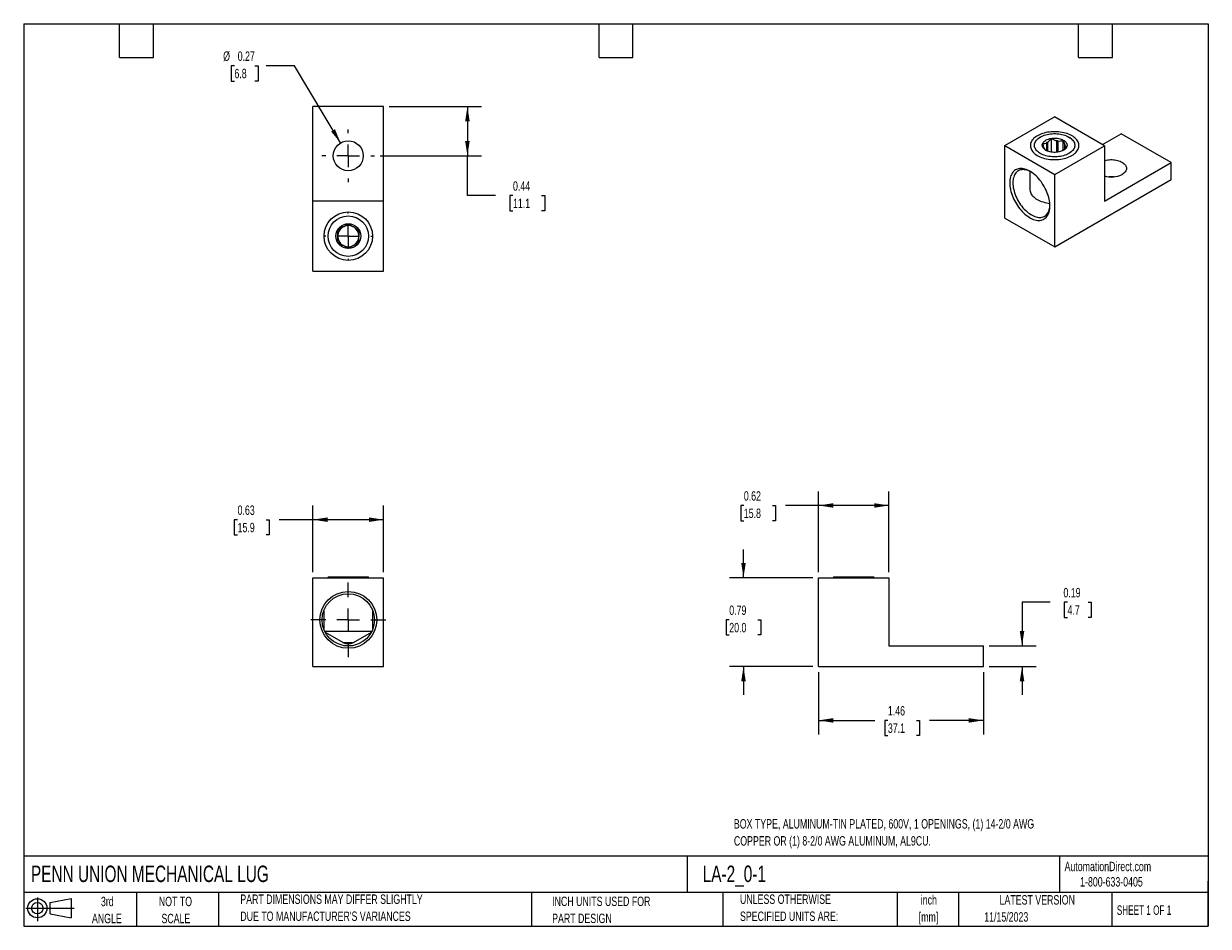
# Model space of a CAD drawing. Header units: inches. Extents: x 0.2 to 10.8, y 0.2 to 8.2.
import ezdxf

# ---------------------------------------------------------------- set-up
doc = ezdxf.new("R2010")
doc.units = ezdxf.units.IN
doc.header["$MEASUREMENT"] = 0
doc.linetypes.add('CENTERX2', pattern=[0.8, 0.5, -0.1, 0.1, -0.1])
doc.layers.add('CENTER', color=40, linetype='CENTERX2')
doc.layers.add('SLD-DEFPOINTS', color=7, linetype='Continuous')
doc.layers.add('DIMENSIONS', color=140, linetype='Continuous', lineweight=25)
doc.layers.add('TEXT', color=140, linetype='Continuous', lineweight=25)
doc.styles.add('SLDTEXTSTYLE0', font='TXT', dxfattribs={"width": 0.7})
doc.styles.add('SLDTEXTSTYLE1', font='TXT', dxfattribs={"width": 0.65})
doc.dimstyles.new('SLDDIMSTYLE0', dxfattribs={"dimtxt": 0.084961, "dimasz": 0.13, "dimexe": 0, "dimexo": 0.0625, "dimgap": 0.02124, "dimtad": 0, "dimtih": 1, "dimtoh": 1, "dimrnd": 1e-09, "dimdsep": 46, "dimtxsty": 'SLDTEXTSTYLE0', "dimsah": 1, "dimcen": 0.09, "dimadec": 0, "dimazin": 2, "dimtfac": 1, "dimtofl": 0, "dimtmove": 0, "dimatfit": 3, "dimfxl": 0, "dimfrac": 2, "dimtolj": 1, "dimtzin": 12, "dimarcsym": 0})
doc.dimstyles.new('SLDDIMSTYLE1', dxfattribs={"dimtxt": 0.084961, "dimasz": 0.13, "dimexe": 0, "dimexo": 0.0625, "dimgap": 0.02124, "dimtad": 0, "dimtih": 1, "dimtoh": 1, "dimrnd": 1e-09, "dimdsep": 46, "dimtxsty": 'SLDTEXTSTYLE0', "dimsah": 1, "dimcen": 0.09, "dimadec": 0, "dimazin": 2, "dimtfac": 1, "dimtmove": 0, "dimatfit": 0, "dimfxl": 0, "dimfrac": 2, "dimtolj": 1, "dimtzin": 12, "dimarcsym": 0})
doc.dimstyles.new('SLDDIMSTYLE2', dxfattribs={"dimtxt": 0.084961, "dimasz": 0.13, "dimexe": 0, "dimexo": 0.0625, "dimgap": 0.02124, "dimtad": 0, "dimtih": 1, "dimtoh": 1, "dimrnd": 1e-09, "dimzin": 12, "dimdsep": 46, "dimtxsty": 'SLDTEXTSTYLE0', "dimsah": 1, "dimcen": 0.09, "dimadec": 0, "dimazin": 3, "dimtfac": 1, "dimtofl": 0, "dimtmove": 0, "dimatfit": 3, "dimfxl": 0, "dimfrac": 2, "dimtolj": 1, "dimtzin": 12, "dimarcsym": 0})
doc.dimstyles.new('SLDDIMSTYLE3', dxfattribs={"dimtxt": 0.084961, "dimasz": 0.13, "dimexe": 0, "dimexo": 0.0625, "dimgap": 0.02124, "dimtad": 0, "dimtih": 1, "dimtoh": 1, "dimrnd": 1e-09, "dimdsep": 46, "dimtxsty": 'SLDTEXTSTYLE0', "dimsah": 1, "dimcen": 0, "dimadec": 0, "dimazin": 2, "dimtfac": 1, "dimtofl": 0, "dimtmove": 0, "dimatfit": 3, "dimfxl": 0, "dimfrac": 2, "dimtolj": 1, "dimtzin": 12, "dimarcsym": 0})

# ---------------------------------------------------------------- blocks, each defined once
blk = doc.blocks.new('Block11')
at = {"color": 7, "linetype": 'Continuous', "lineweight": 18}
for p, q in [((0, 0.113), (0.428, 0.113)), ((0.102, 0.209), (0.102, 0)), ((0.216, 0.164), (0.401, 0.198)), ((0.216, 0.063), (0.216, 0.164)), ((0.401, 0.198), (0.401, 0.029)), ((0.216, 0.063), (0.401, 0.029))]:
    blk.add_line(p, q, dxfattribs=at)
for radius in [0.0846, 0.0506]:
    blk.add_circle((0.102, 0.113), radius, dxfattribs=at)
blk = doc.blocks.new('Block12')
at = {"layer": 'SLD-DEFPOINTS'}
blk.add_blockref('Block11', (0, 0), dxfattribs=at)
blk = doc.blocks.new('_D')
at = {"layer": 'DIMENSIONS'}
for p, q in [((2.814, 3.39), (2.814, 3.979)), ((3.44, 3.39), (3.44, 3.979)), ((2.146, 3.854), (2.117, 3.854)), ((2.117, 3.854), (2.117, 3.719)), ((2.398, 3.854), (2.427, 3.854)), ((2.427, 3.854), (2.427, 3.719)), ((2.814, 3.854), (2.513, 3.854)), ((3.44, 3.854), (2.814, 3.854)), ((2.117, 3.719), (2.146, 3.719)), ((2.427, 3.719), (2.398, 3.719))]:
    blk.add_line(p, q, dxfattribs=at)
for points in [[(2.814, 3.854), (2.944, 3.834), (2.944, 3.874)], [(3.44, 3.854), (3.31, 3.874), (3.31, 3.834)]]:
    blk.add_solid(points, dxfattribs=at)
at = {"layer": 'DIMENSIONS', "char_height": 0.0833, "attachment_point": 1, "style": 'SLDTEXTSTYLE0'}
for s, insert in [('0.63', (2.146, 3.98)), ('15.9', (2.146, 3.826))]:
    blk.add_mtext(s, dxfattribs=dict(at, insert=insert))
blk = doc.blocks.new('SW_CENTERMARKSYMBOL_0')
at = {"layer": 'CENTER', "color": 0}
for p, q in [((0, 0.2), (0, 0.332)), ((-0.2, 0), (-0.332, 0)), ((0, 0), (-0.1, 0)), ((0, 0), (0, 0.1)), ((0, 0), (0, -0.1)), ((0, 0), (0.1, 0)), ((0.2, 0), (0.332, 0)), ((0, -0.2), (0, -0.332))]:
    blk.add_line(p, q, dxfattribs=at)
blk = doc.blocks.new('_D_1')
at = {"layer": 'DIMENSIONS'}
for p, q in [((6.63, 3.34), (6.63, 3.59)), ((7.246, 3.34), (6.505, 3.34)), ((6.504, 2.967), (6.475, 2.967)), ((6.475, 2.967), (6.475, 2.832)), ((6.756, 2.967), (6.785, 2.967)), ((6.785, 2.967), (6.785, 2.832)), ((6.475, 2.832), (6.504, 2.832)), ((6.785, 2.832), (6.756, 2.832)), ((7.246, 2.552), (6.505, 2.552)), ((6.63, 2.552), (6.63, 2.302))]:
    blk.add_line(p, q, dxfattribs=at)
for points in [[(6.63, 3.34), (6.65, 3.47), (6.61, 3.47)], [(6.63, 2.552), (6.61, 2.422), (6.65, 2.422)]]:
    blk.add_solid(points, dxfattribs=at)
at = {"layer": 'DIMENSIONS', "char_height": 0.0833, "attachment_point": 1, "style": 'SLDTEXTSTYLE0'}
for s, insert in [('0.79', (6.504, 3.093)), ('20.0', (6.504, 2.939))]:
    blk.add_mtext(s, dxfattribs=dict(at, insert=insert))
blk = doc.blocks.new('_D_2')
at = {"layer": 'DIMENSIONS'}
for p, q in [((7.296, 3.39), (7.296, 4.105)), ((7.919, 3.39), (7.919, 4.105)), ((6.633, 3.98), (6.605, 3.98)), ((6.605, 3.98), (6.605, 3.845)), ((6.886, 3.98), (6.914, 3.98)), ((6.914, 3.98), (6.914, 3.845)), ((7.296, 3.98), (7.001, 3.98)), ((7.919, 3.98), (7.296, 3.98)), ((6.605, 3.845), (6.633, 3.845)), ((6.914, 3.845), (6.886, 3.845))]:
    blk.add_line(p, q, dxfattribs=at)
for points in [[(7.296, 3.98), (7.426, 3.96), (7.426, 4)], [(7.919, 3.98), (7.789, 4), (7.789, 3.96)]]:
    blk.add_solid(points, dxfattribs=at)
at = {"layer": 'DIMENSIONS', "char_height": 0.0833, "attachment_point": 1, "style": 'SLDTEXTSTYLE0'}
for s, insert in [('0.62', (6.633, 4.106)), ('15.8', (6.633, 3.952))]:
    blk.add_mtext(s, dxfattribs=dict(at, insert=insert))
blk = doc.blocks.new('_D_3')
at = {"layer": 'DIMENSIONS'}
for p, q in [((7.296, 2.502), (7.296, 1.95)), ((8.757, 2.502), (8.757, 1.95)), ((7.296, 2.075), (7.795, 2.075)), ((7.91, 2.075), (7.882, 2.075)), ((7.882, 2.075), (7.882, 1.94)), ((8.163, 2.075), (8.191, 2.075)), ((8.191, 2.075), (8.191, 1.94)), ((8.757, 2.075), (8.278, 2.075)), ((7.882, 1.94), (7.91, 1.94)), ((8.191, 1.94), (8.163, 1.94))]:
    blk.add_line(p, q, dxfattribs=at)
for points in [[(7.296, 2.075), (7.426, 2.055), (7.426, 2.095)], [(8.757, 2.075), (8.627, 2.095), (8.627, 2.055)]]:
    blk.add_solid(points, dxfattribs=at)
at = {"layer": 'DIMENSIONS', "char_height": 0.0833, "attachment_point": 1, "style": 'SLDTEXTSTYLE0'}
for s, insert in [('1.46', (7.91, 2.202)), ('37.1', (7.91, 2.048))]:
    blk.add_mtext(s, dxfattribs=dict(at, insert=insert))
blk = doc.blocks.new('_D_4')
at = {"layer": 'DIMENSIONS'}
for p, q in [((9.349, 3.122), (9.099, 3.122)), ((9.099, 3.122), (9.099, 2.737)), ((9.502, 3.122), (9.473, 3.122)), ((9.473, 3.122), (9.473, 2.987)), ((9.684, 3.122), (9.712, 3.122)), ((9.712, 3.122), (9.712, 2.987)), ((9.473, 2.987), (9.502, 2.987)), ((9.712, 2.987), (9.684, 2.987)), ((8.807, 2.737), (9.224, 2.737)), ((8.807, 2.552), (9.224, 2.552)), ((9.099, 2.552), (9.099, 2.302))]:
    blk.add_line(p, q, dxfattribs=at)
for points in [[(9.099, 2.737), (9.119, 2.867), (9.079, 2.867)], [(9.099, 2.552), (9.079, 2.422), (9.119, 2.422)]]:
    blk.add_solid(points, dxfattribs=at)
at = {"layer": 'DIMENSIONS', "char_height": 0.0833, "attachment_point": 1, "style": 'SLDTEXTSTYLE0'}
for s, insert in [('0.19', (9.466, 3.249)), ('4.7', (9.502, 3.095))]:
    blk.add_mtext(s, dxfattribs=dict(at, insert=insert))
blk = doc.blocks.new('_D_5')
at = {"layer": 'DIMENSIONS'}
for p, q in [((3.49, 7.516), (4.308, 7.516)), ((4.183, 7.516), (4.183, 7.079)), ((3.41, 7.079), (4.308, 7.079)), ((4.183, 6.726), (4.183, 7.079)), ((4.433, 6.726), (4.183, 6.726)), ((4.587, 6.726), (4.558, 6.726)), ((4.558, 6.726), (4.558, 6.591)), ((4.839, 6.726), (4.868, 6.726)), ((4.868, 6.726), (4.868, 6.591)), ((4.558, 6.591), (4.587, 6.591)), ((4.868, 6.591), (4.839, 6.591))]:
    blk.add_line(p, q, dxfattribs=at)
for points in [[(4.183, 7.516), (4.163, 7.386), (4.203, 7.386)], [(4.183, 7.079), (4.203, 7.209), (4.163, 7.209)]]:
    blk.add_solid(points, dxfattribs=at)
at = {"layer": 'DIMENSIONS', "char_height": 0.0833, "attachment_point": 1, "style": 'SLDTEXTSTYLE0'}
for s, insert in [('0.44', (4.587, 6.853)), ('11.1', (4.587, 6.699))]:
    blk.add_mtext(s, dxfattribs=dict(at, insert=insert))
blk = doc.blocks.new('_D_6')
at = {"layer": 'DIMENSIONS'}
for p, q in [((2.118, 7.877), (2.089, 7.877)), ((2.089, 7.877), (2.089, 7.742)), ((2.3, 7.877), (2.328, 7.877)), ((2.328, 7.877), (2.328, 7.742)), ((2.649, 7.877), (2.399, 7.877)), ((3.059, 7.193), (2.649, 7.877)), ((2.089, 7.742), (2.118, 7.742)), ((2.328, 7.742), (2.3, 7.742))]:
    blk.add_line(p, q, dxfattribs=at)
blk.add_solid([(3.059, 7.193), (3.009, 7.315), (2.975, 7.294)], dxfattribs=at)
at = {"layer": 'DIMENSIONS', "char_height": 0.0833, "attachment_point": 1, "style": 'SLDTEXTSTYLE0'}
for s, insert in [('%%c', (2.018, 8.004)), ('0.27', (2.147, 8.004)), ('6.8', (2.118, 7.85))]:
    blk.add_mtext(s, dxfattribs=dict(at, insert=insert))
blk = doc.blocks.new('SW_CENTERMARKSYMBOL_1')
at = {"layer": 'CENTER', "color": 0}
for p, q in [((0, 0.2), (0, 0.21)), ((-0.2, 0), (-0.21, 0)), ((0, 0), (-0.1, 0)), ((0, 0), (0, 0.1)), ((0, 0), (0, -0.1)), ((0, 0), (0.1, 0)), ((0.2, 0), (0.21, 0)), ((0, -0.2), (0, -0.21))]:
    blk.add_line(p, q, dxfattribs=at)
blk = doc.blocks.new('SW_CENTERMARKSYMBOL_2')
at = {"layer": 'CENTER', "color": 0}
for p, q in [((0, 0.2), (0, 0.233)), ((-0.2, 0), (-0.233, 0)), ((0, 0), (-0.1, 0)), ((0, 0), (0, 0.1)), ((0, 0), (0, -0.1)), ((0, 0), (0.1, 0)), ((0.2, 0), (0.233, 0)), ((0, -0.2), (0, -0.233))]:
    blk.add_line(p, q, dxfattribs=at)

msp = doc.modelspace()

# ---------------------------------------------------------------- linework, layer by layer
for p, q in [((3.44, 7.516), (2.814, 7.516)), ((2.814, 6.678), (2.814, 7.516)), ((3.44, 6.678), (3.44, 7.516)), ((8.947, 7.17), (9.386, 7.424)), ((9.829, 7.168), (9.386, 7.424)), ((9.261, 7.245), (9.247, 7.237)), ((9.529, 7.237), (9.514, 7.245)), ((9.812, 7.178), (9.979, 7.274)), ((10.422, 7.019), (9.979, 7.274)), ((8.947, 6.527), (8.947, 7.17)), ((8.947, 7.17), (9.389, 6.914)), ((9.318, 7.123), (9.318, 7.196)), ((9.325, 7.2), (9.325, 7.121)), ((9.36, 7.111), (9.36, 7.232)), ((9.389, 6.914), (9.829, 7.168)), ((9.408, 7.11), (9.408, 7.212)), ((9.416, 7.211), (9.416, 7.111)), ((9.464, 7.128), (9.464, 7.215)), ((9.477, 7.139), (9.477, 7.176)), ((9.48, 7.171), (9.48, 7.141)), ((9.829, 7.168), (9.829, 6.676)), ((9.169, 6.941), (9.169, 6.781)), ((9.829, 6.676), (10.422, 7.019)), ((10.422, 6.868), (10.422, 7.019)), ((9.389, 6.271), (9.389, 6.914)), ((9.389, 6.271), (10.422, 6.868)), ((3.44, 6.678), (2.814, 6.678)), ((2.814, 6.056), (2.814, 6.678)), ((3.44, 6.056), (3.44, 6.678)), ((8.947, 6.527), (9.389, 6.271)), ((2.814, 6.056), (3.44, 6.056)), ((2.814, 2.552), (2.814, 3.34)), ((2.814, 3.34), (3.44, 3.34)), ((2.949, 3.344), (2.944, 3.34)), ((3.306, 3.344), (2.949, 3.344)), ((3.31, 3.34), (3.306, 3.344)), ((3.44, 2.552), (3.44, 3.34)), ((7.296, 3.34), (7.919, 3.34)), ((7.296, 2.552), (7.296, 3.34)), ((7.429, 3.344), (7.424, 3.34)), ((7.786, 3.344), (7.429, 3.344)), ((7.791, 3.34), (7.786, 3.344)), ((7.919, 3.34), (7.919, 2.737)), ((2.909, 3.044), (2.909, 2.888)), ((3.346, 2.888), (3.346, 3.044)), ((2.918, 2.865), (3.337, 2.865)), ((2.922, 2.857), (3.081, 2.766)), ((3.174, 2.766), (3.333, 2.857)), ((3.081, 2.766), (3.174, 2.766)), ((3.17, 2.737), (3.085, 2.737)), ((7.919, 2.737), (8.757, 2.737)), ((8.757, 2.552), (8.757, 2.737)), ((2.814, 2.552), (3.44, 2.552)), ((7.296, 2.552), (8.757, 2.552))]:
    msp.add_line(p, q)
at = {"flags": 128}
for points in [[(9.54, 7.081), (9.551, 7.088), (9.561, 7.096), (9.57, 7.103), (9.578, 7.111), (9.585, 7.12), (9.591, 7.129), (9.596, 7.138), (9.599, 7.147), (9.602, 7.156), (9.603, 7.166), (9.603, 7.175), (9.601, 7.184), (9.599, 7.194), (9.595, 7.203), (9.59, 7.212), (9.584, 7.22), (9.576, 7.229), (9.568, 7.237), (9.559, 7.244), (9.548, 7.252), (9.537, 7.258), (9.525, 7.265), (9.512, 7.27), (9.498, 7.276), (9.484, 7.28), (9.469, 7.284), (9.454, 7.287), (9.438, 7.29), (9.422, 7.292), (9.406, 7.293), (9.39, 7.293), (9.374, 7.293), (9.357, 7.292), (9.341, 7.29), (9.326, 7.288), (9.31, 7.285), (9.295, 7.281), (9.281, 7.277), (9.267, 7.272), (9.254, 7.266), (9.242, 7.26), (9.23, 7.253), (9.22, 7.246), (9.21, 7.239), (9.201, 7.231), (9.194, 7.222), (9.187, 7.214), (9.182, 7.205), (9.178, 7.196), (9.175, 7.187), (9.173, 7.177), (9.173, 7.168), (9.174, 7.158), (9.176, 7.149), (9.179, 7.14), (9.183, 7.131), (9.189, 7.122), (9.196, 7.114), (9.203, 7.105), (9.212, 7.097), (9.222, 7.09), (9.233, 7.083), (9.245, 7.076), (9.257, 7.07), (9.271, 7.065), (9.284, 7.06), (9.299, 7.056), (9.314, 7.052), (9.33, 7.05), (9.345, 7.047), (9.361, 7.046), (9.378, 7.045), (9.394, 7.045), (9.41, 7.046), (9.426, 7.047), (9.442, 7.049), (9.458, 7.052), (9.473, 7.055), (9.488, 7.059), (9.502, 7.064), (9.515, 7.069), (9.528, 7.075), (9.54, 7.081)], [(9.261, 7.245), (9.272, 7.251), (9.284, 7.257), (9.296, 7.261), (9.309, 7.265), (9.323, 7.269), (9.337, 7.271), (9.351, 7.274), (9.366, 7.275), (9.38, 7.276), (9.395, 7.276), (9.41, 7.275), (9.425, 7.274), (9.439, 7.271), (9.453, 7.269), (9.466, 7.265), (9.479, 7.261), (9.492, 7.257), (9.503, 7.251), (9.514, 7.245), (9.524, 7.239), (9.533, 7.232), (9.541, 7.225), (9.548, 7.218), (9.554, 7.21), (9.559, 7.202), (9.563, 7.194), (9.565, 7.185), (9.566, 7.177), (9.566, 7.168), (9.565, 7.16), (9.563, 7.151), (9.559, 7.143), (9.554, 7.135), (9.548, 7.127), (9.541, 7.12), (9.533, 7.113), (9.524, 7.106), (9.514, 7.1), (9.503, 7.094), (9.492, 7.089), (9.479, 7.084), (9.466, 7.08), (9.453, 7.076), (9.439, 7.074), (9.425, 7.072), (9.41, 7.07), (9.395, 7.069), (9.38, 7.069), (9.366, 7.07), (9.351, 7.072), (9.337, 7.074), (9.323, 7.076), (9.309, 7.08), (9.296, 7.084), (9.284, 7.089), (9.272, 7.094), (9.261, 7.1), (9.251, 7.106), (9.242, 7.113), (9.234, 7.12), (9.227, 7.127), (9.221, 7.135), (9.217, 7.143), (9.213, 7.151), (9.21, 7.16), (9.209, 7.168), (9.209, 7.177), (9.21, 7.185), (9.213, 7.194), (9.217, 7.202), (9.221, 7.21), (9.227, 7.218), (9.234, 7.225), (9.242, 7.232), (9.251, 7.239), (9.261, 7.245)], [(9.466, 7.128), (9.457, 7.123), (9.447, 7.119), (9.437, 7.116), (9.427, 7.113), (9.415, 7.111), (9.404, 7.11), (9.392, 7.109), (9.381, 7.109), (9.369, 7.11), (9.357, 7.111), (9.346, 7.114), (9.336, 7.117), (9.326, 7.12), (9.316, 7.124), (9.308, 7.129), (9.3, 7.134), (9.294, 7.14), (9.288, 7.146), (9.284, 7.152), (9.281, 7.158), (9.279, 7.165), (9.278, 7.172), (9.278, 7.178), (9.28, 7.185), (9.283, 7.192), (9.287, 7.198), (9.292, 7.204), (9.299, 7.21), (9.306, 7.215), (9.314, 7.22), (9.323, 7.224), (9.333, 7.228), (9.344, 7.231), (9.355, 7.233), (9.366, 7.235), (9.378, 7.236), (9.389, 7.236), (9.401, 7.236), (9.413, 7.234), (9.424, 7.233), (9.435, 7.23), (9.445, 7.227), (9.455, 7.223), (9.464, 7.219), (9.472, 7.214), (9.479, 7.208), (9.485, 7.203), (9.49, 7.196), (9.494, 7.19), (9.496, 7.183), (9.498, 7.177), (9.498, 7.17), (9.497, 7.163), (9.494, 7.157), (9.491, 7.15), (9.486, 7.144), (9.48, 7.138), (9.473, 7.133), (9.466, 7.128)], [(9.829, 7.036), (9.834, 7.037), (9.846, 7.04), (9.858, 7.042), (9.871, 7.044), (9.884, 7.045), (9.897, 7.045), (9.909, 7.044), (9.922, 7.043), (9.934, 7.041), (9.946, 7.038), (9.958, 7.035), (9.969, 7.031), (9.979, 7.026), (9.988, 7.021), (9.996, 7.015), (10.004, 7.009), (10.01, 7.003), (10.015, 6.996), (10.019, 6.989), (10.022, 6.982), (10.024, 6.975), (10.025, 6.967), (10.024, 6.96), (10.022, 6.952), (10.019, 6.945), (10.014, 6.938), (10.009, 6.932), (10.002, 6.925), (9.994, 6.919), (9.986, 6.914)], [(9.346, 6.634), (9.346, 6.648), (9.344, 6.663), (9.342, 6.679), (9.339, 6.695), (9.335, 6.71), (9.331, 6.726), (9.325, 6.742), (9.319, 6.758), (9.312, 6.774), (9.304, 6.79), (9.296, 6.806), (9.287, 6.821), (9.278, 6.835), (9.268, 6.85), (9.257, 6.863), (9.246, 6.877), (9.235, 6.889), (9.223, 6.901), (9.211, 6.911), (9.199, 6.921), (9.187, 6.931), (9.174, 6.939), (9.162, 6.946), (9.149, 6.952), (9.137, 6.957), (9.125, 6.961), (9.113, 6.964), (9.101, 6.966), (9.09, 6.967), (9.079, 6.966), (9.068, 6.965), (9.058, 6.962), (9.049, 6.958), (9.04, 6.954), (9.031, 6.948), (9.024, 6.941), (9.017, 6.933), (9.011, 6.924), (9.005, 6.914), (9, 6.904), (8.997, 6.892), (8.994, 6.88), (8.991, 6.867), (8.99, 6.854), (8.99, 6.84), (8.99, 6.825), (8.991, 6.81), (8.994, 6.795), (8.997, 6.779), (9, 6.763), (9.005, 6.747), (9.011, 6.731), (9.017, 6.715), (9.024, 6.699), (9.031, 6.683), (9.04, 6.668), (9.049, 6.653), (9.058, 6.638), (9.068, 6.624), (9.079, 6.61), (9.09, 6.597), (9.101, 6.584), (9.113, 6.573), (9.125, 6.562), (9.137, 6.552), (9.149, 6.543), (9.162, 6.535), (9.174, 6.527), (9.187, 6.521), (9.199, 6.516), (9.211, 6.512), (9.223, 6.509), (9.235, 6.507), (9.246, 6.507), (9.257, 6.507), (9.268, 6.509), (9.278, 6.511), (9.287, 6.515), (9.296, 6.52), (9.304, 6.526), (9.312, 6.533), (9.319, 6.54), (9.325, 6.549), (9.331, 6.559), (9.335, 6.57), (9.339, 6.581), (9.342, 6.593), (9.344, 6.606), (9.346, 6.62), (9.346, 6.634)], [(9.175, 6.938), (9.164, 6.944), (9.152, 6.948), (9.14, 6.952), (9.129, 6.955), (9.118, 6.956), (9.107, 6.957), (9.096, 6.956), (9.086, 6.954), (9.077, 6.951), (9.068, 6.947), (9.059, 6.942), (9.052, 6.936), (9.045, 6.928), (9.039, 6.92), (9.033, 6.911), (9.028, 6.901), (9.025, 6.89), (9.021, 6.879), (9.019, 6.866), (9.018, 6.853), (9.018, 6.84), (9.018, 6.825), (9.019, 6.811), (9.021, 6.796), (9.025, 6.781), (9.028, 6.766), (9.033, 6.75), (9.039, 6.735), (9.045, 6.719), (9.052, 6.704), (9.059, 6.689), (9.068, 6.674), (9.077, 6.66), (9.086, 6.646), (9.096, 6.632), (9.107, 6.619), (9.118, 6.607), (9.129, 6.596), (9.14, 6.585), (9.152, 6.575), (9.164, 6.567), (9.176, 6.559), (9.188, 6.552), (9.2, 6.546), (9.212, 6.541), (9.223, 6.537), (9.235, 6.535), (9.246, 6.533), (9.257, 6.533), (9.267, 6.533), (9.277, 6.535), (9.287, 6.538), (9.296, 6.542), (9.304, 6.548), (9.312, 6.554), (9.319, 6.561), (9.325, 6.569), (9.331, 6.578), (9.335, 6.588), (9.339, 6.599), (9.342, 6.611), (9.344, 6.623), (9.346, 6.636), (9.346, 6.642)], [(9.169, 6.781), (9.169, 6.777), (9.17, 6.767), (9.173, 6.758), (9.177, 6.749), (9.181, 6.74), (9.187, 6.731), (9.194, 6.722), (9.203, 6.714), (9.212, 6.706), (9.222, 6.699), (9.233, 6.692), (9.245, 6.686), (9.258, 6.68), (9.271, 6.674), (9.286, 6.67), (9.3, 6.665), (9.316, 6.662), (9.331, 6.659), (9.345, 6.657)]]:
    msp.add_lwpolyline(points, dxfattribs=at)
for centre, radius in [((3.127, 7.079), 0.133), ((3.127, 6.367), 0.215), ((3.127, 6.367), 0.179), ((3.127, 6.367), 0.11), ((3.127, 2.966), 0.252), ((3.127, 2.966), 0.232)]:
    msp.add_circle(centre, radius)
for centre, radius, start, end in [((9.331, 7.161), 0.0379, 200.8148, 208.9821), ((9.366, 7.121), 0.0886, 117.6811, 122.3135), ((9.389, 7.062), 0.152, 79.5907, 82.8232), ((9.444, 7.158), 0.0379, 20.8148, 28.9821), ((9.891, 7.099), 0.208, 252.6798, 297.1088), ((9.892, 6.665), 0.228, 84.2155, 95.7845), ((3.127, 6.367), 0.094, 122.6741, 177.3259), ((3.127, 6.367), 0.094, 117.3259, 122.6741), ((3.127, 6.367), 0.094, 62.6741, 117.3259), ((3.127, 6.367), 0.094, 57.3259, 62.6741), ((3.127, 6.367), 0.094, 2.6741, 57.3259), ((3.127, 6.367), 0.094, 177.3259, 182.6741), ((3.127, 6.367), 0.094, 182.6741, 237.3259), ((3.127, 6.367), 0.094, 302.6741, 357.3259), ((3.127, 6.367), 0.094, 357.3259, 2.6741), ((3.127, 6.367), 0.094, 237.3259, 242.6741), ((3.127, 6.367), 0.094, 242.6741, 297.3259), ((3.127, 6.367), 0.094, 297.3259, 302.6741), ((3.127, 2.847), 0.0937, 240, 300)]:
    msp.add_arc(centre, radius, start, end)
for points, knots in [([(9.283, 7.187), (9.289, 7.187), (9.294, 7.188), (9.306, 7.191), (9.312, 7.193), (9.318, 7.196)], [0, 0, 0, 0, 0.5, 0.5, 1, 1, 1, 1]), ([(9.296, 7.148), (9.294, 7.153), (9.292, 7.159), (9.287, 7.173), (9.285, 7.18), (9.283, 7.187)], [0, 0, 0, 0, 0.5, 0.5, 1, 1, 1, 1]), ([(9.311, 7.127), (9.309, 7.128), (9.307, 7.13), (9.303, 7.135), (9.301, 7.138), (9.298, 7.143)], [0, 0, 0, 0, 0.5, 0.5, 1, 1, 1, 1]), ([(9.325, 7.2), (9.331, 7.203), (9.337, 7.208), (9.348, 7.219), (9.354, 7.225), (9.36, 7.232)], [0, 0, 0, 0, 0.5, 0.5, 1, 1, 1, 1]), ([(9.36, 7.232), (9.367, 7.227), (9.375, 7.223), (9.391, 7.217), (9.399, 7.214), (9.408, 7.212)], [0, 0, 0, 0, 0.5, 0.5, 1, 1, 1, 1]), ([(9.416, 7.211), (9.425, 7.21), (9.433, 7.21), (9.449, 7.212), (9.457, 7.213), (9.464, 7.215)], [0, 0, 0, 0, 0.5, 0.5, 1, 1, 1, 1]), ([(9.493, 7.155), (9.488, 7.15), (9.479, 7.14), (9.468, 7.13), (9.462, 7.126), (9.461, 7.125)], [0, 0, 0, 0, 0.444833, 0.899451, 1, 1, 1, 1]), ([(9.464, 7.215), (9.467, 7.208), (9.469, 7.201), (9.473, 7.187), (9.475, 7.181), (9.477, 7.176)], [0, 0, 0, 0, 0.5, 0.5, 1, 1, 1, 1]), ([(9.48, 7.171), (9.482, 7.166), (9.484, 7.163), (9.488, 7.158), (9.491, 7.156), (9.493, 7.155)], [0, 0, 0, 0, 0.5, 0.5, 1, 1, 1, 1]), ([(3.034, 6.421), (3.04, 6.425), (3.047, 6.429), (3.062, 6.437), (3.069, 6.441), (3.077, 6.446)], [0, 0, 0, 0, 0.5, 0.5, 1, 1, 1, 1]), ([(3.034, 6.371), (3.034, 6.38), (3.034, 6.388), (3.034, 6.405), (3.034, 6.413), (3.034, 6.421)], [0, 0, 0, 0, 0.5, 0.5, 1, 1, 1, 1]), ([(3.084, 6.45), (3.092, 6.455), (3.099, 6.459), (3.114, 6.467), (3.121, 6.471), (3.127, 6.475)], [0, 0, 0, 0, 0.5, 0.5, 1, 1, 1, 1]), ([(3.127, 6.475), (3.134, 6.471), (3.141, 6.467), (3.155, 6.459), (3.163, 6.455), (3.171, 6.45)], [0, 0, 0, 0, 0.5, 0.5, 1, 1, 1, 1]), ([(3.178, 6.446), (3.186, 6.441), (3.193, 6.437), (3.208, 6.429), (3.215, 6.425), (3.221, 6.421)], [0, 0, 0, 0, 0.5, 0.5, 1, 1, 1, 1]), ([(3.221, 6.421), (3.221, 6.413), (3.221, 6.405), (3.221, 6.388), (3.221, 6.38), (3.221, 6.371)], [0, 0, 0, 0, 0.5, 0.5, 1, 1, 1, 1]), ([(3.034, 6.312), (3.034, 6.32), (3.034, 6.328), (3.034, 6.345), (3.034, 6.353), (3.034, 6.362)], [0, 0, 0, 0, 0.5, 0.5, 1, 1, 1, 1]), ([(3.077, 6.288), (3.069, 6.292), (3.062, 6.296), (3.047, 6.304), (3.04, 6.309), (3.034, 6.312)], [0, 0, 0, 0, 0.5, 0.5, 1, 1, 1, 1]), ([(3.221, 6.312), (3.215, 6.309), (3.208, 6.305), (3.193, 6.296), (3.186, 6.292), (3.178, 6.288)], [0, 0, 0, 0, 0.5, 0.5, 1, 1, 1, 1]), ([(3.221, 6.312), (3.221, 6.32), (3.221, 6.328), (3.221, 6.345), (3.221, 6.353), (3.221, 6.362)], [0, 0, 0, 0, 0.5, 0.5, 1, 1, 1, 1]), ([(3.127, 6.258), (3.121, 6.262), (3.114, 6.266), (3.099, 6.274), (3.092, 6.279), (3.084, 6.283)], [0, 0, 0, 0, 0.5, 0.5, 1, 1, 1, 1]), ([(3.171, 6.283), (3.163, 6.279), (3.156, 6.274), (3.141, 6.266), (3.134, 6.262), (3.127, 6.258)], [0, 0, 0, 0, 0.5, 0.5, 1, 1, 1, 1])]:
    msp.add_open_spline(points, degree=3, knots=knots)
at = {"layer": 'TEXT'}
for p, q in [((0.25, 8.25), (10.75, 8.25)), ((0.25, 8.25), (0.25, 0.25)), ((1.1, 7.95), (1.1, 8.25)), ((1.4, 7.95), (1.4, 8.25)), ((5.35, 7.95), (5.35, 8.25)), ((5.65, 7.95), (5.65, 8.25)), ((9.6, 7.95), (9.6, 8.25)), ((9.9, 7.95), (9.9, 8.25)), ((10.75, 8.25), (10.75, 0.25)), ((1.1, 7.95), (1.4, 7.95)), ((5.35, 7.95), (5.65, 7.95)), ((9.6, 7.95), (9.9, 7.95)), ((10.75, 0.871), (0.25, 0.871)), ((6.132, 0.871), (6.132, 0.55)), ((9.432, 0.871), (9.432, 0.55)), ((10.75, 0.25), (10.75, 0.65)), ((10.75, 0.55), (0.25, 0.55)), ((1.25, 0.55), (1.25, 0.25)), ((1.977, 0.55), (1.977, 0.25)), ((4.75, 0.55), (4.75, 0.25)), ((6.448, 0.55), (6.448, 0.25)), ((7.993, 0.55), (7.993, 0.25)), ((8.536, 0.55), (8.536, 0.25)), ((9.896, 0.55), (9.896, 0.25)), ((0.25, 0.25), (10.75, 0.25))]:
    msp.add_line(p, q, dxfattribs=at)

# ---------------------------------------------------------------- block references
at = {"layer": 'CENTER'}
for name, p in [('SW_CENTERMARKSYMBOL_2', (3.127, 7.079)), ('SW_CENTERMARKSYMBOL_1', (3.127, 6.367)), ('SW_CENTERMARKSYMBOL_0', (3.127, 2.966))]:
    msp.add_blockref(name, p, dxfattribs=at)
at = {"layer": 'SLD-DEFPOINTS'}
msp.add_blockref('Block12', (0.269, 0.297), dxfattribs=at)

# ---------------------------------------------------------------- texts
at = {"layer": 'TEXT'}
for s, insert, char_height, attachment_point, style in [('BOX TYPE, ALUMINUM-TIN PLATED, 600V, 1 OPENINGS, (1) 14-2/0 AWG', (6.545, 1.2), 0.08333, 1, 'SLDTEXTSTYLE0'), ('COPPER OR (1) 8-2/0 AWG ALUMINUM, AL9CU.', (6.545, 1.049), 0.08333, 1, 'SLDTEXTSTYLE0'), ('PENN UNION MECHANICAL LUG', (0.314, 0.788), 0.14583, 1, 'SLDTEXTSTYLE0'), ('LA-2_0-1', (6.268, 0.788), 0.1458, 1, 'SLDTEXTSTYLE0'), ('AutomationDirect.com', (9.476, 0.822), 0.08333, 1, 'SLDTEXTSTYLE0'), ('1-800-633-0405', (9.614, 0.686), 0.08333, 1, 'SLDTEXTSTYLE0'), ('PART DIMENSIONS MAY DIFFER SLIGHTLY', (2.17, 0.532), 0.08333, 1, 'SLDTEXTSTYLE0'), ('UNLESS OTHERWISE', (6.599, 0.532), 0.08333, 1, 'SLDTEXTSTYLE0'), ('inch', (8.273, 0.526), 0.0833, 2, 'SLDTEXTSTYLE0'), ('LATEST VERSION', (9.234, 0.526), 0.08333, 2, 'SLDTEXTSTYLE0'), ('3rd', (0.991, 0.512), 0.0833, 2, 'SLDTEXTSTYLE0'), ('NOT TO', (1.595, 0.512), 0.0833, 2, 'SLDTEXTSTYLE0'), ('INCH UNITS USED FOR', (4.934, 0.513), 0.08333, 1, 'SLDTEXTSTYLE0'), ('SHEET 1 OF 1', (9.939, 0.435), 0.08333, 1, 'SLDTEXTSTYLE1'), ('ANGLE', (0.987, 0.361), 0.0833, 2, 'SLDTEXTSTYLE0'), ('SCALE', (1.599, 0.361), 0.0833, 2, 'SLDTEXTSTYLE0'), ("DUE TO MANUFACTURER'S VARIANCES", (2.17, 0.381), 0.08333, 1, 'SLDTEXTSTYLE0'), ('PART DESIGN', (4.934, 0.362), 0.08333, 1, 'SLDTEXTSTYLE0'), ('SPECIFIED UNITS ARE:', (6.599, 0.381), 0.08333, 1, 'SLDTEXTSTYLE0'), ('[mm]', (8.27, 0.375), 0.0833, 2, 'SLDTEXTSTYLE0'), ('11/15/2023', (8.764, 0.375), 0.0833, 1, 'SLDTEXTSTYLE0')]:
    msp.add_mtext(s, dxfattribs=dict(at, insert=insert, char_height=char_height, attachment_point=attachment_point, style=style))

# ---------------------------------------------------------------- dimensions: what is measured, and where the dimension line sits
at = {"layer": 'DIMENSIONS'}
dim = msp.add_diameter_dim_2p(p1=(3.196, 6.965), p2=(3.059, 7.193), dimstyle='SLDDIMSTYLE3', dxfattribs=at)
dim.commit()
dim.dimension.update_dxf_attribs({"geometry": '_D_6', "text_midpoint": (2.209, 7.877), "dimtype": 163})
for base, p1, p2, angle, dimstyle, picture, middle in [((4.183, 7.079), (3.44, 7.516), (3.36, 7.079), 90, 'SLDDIMSTYLE0', '_D_5', (4.183, 6.726)), ((6.63, 3.34), (7.296, 2.552), (7.296, 3.34), 90, 'SLDDIMSTYLE1', '_D_1', (6.63, 2.967)), ((9.09864, 2.73742), (8.75711, 2.55238), (8.75711, 2.73742), 90, 'SLDDIMSTYLE1', '_D_4', (9.09864, 3.12221)), ((8.757, 2.075), (7.296, 2.552), (8.757, 2.552), 0, 'SLDDIMSTYLE2', '_D_3', (8.036, 2.075))]:
    dim = msp.add_linear_dim(base=base, p1=p1, p2=p2, angle=angle, dimstyle=dimstyle, dxfattribs=at)
    dim.commit()
    dim.dimension.update_dxf_attribs({"geometry": picture, "text_midpoint": middle, "dimtype": 160})
for base, p1, p2, picture, middle in [((7.919, 3.98), (7.296, 3.34), (7.919, 3.34), '_D_2', (6.759, 3.98)), ((3.44, 3.854), (2.814, 3.34), (3.44, 3.34), '_D', (2.272, 3.854))]:
    dim = msp.add_linear_dim(base=base, p1=p1, p2=p2, dimstyle='SLDDIMSTYLE0', dxfattribs=at)
    dim.commit()
    dim.dimension.update_dxf_attribs({"geometry": picture, "text_midpoint": middle, "dimtype": 160})

doc.saveas('drawing.dxf')
